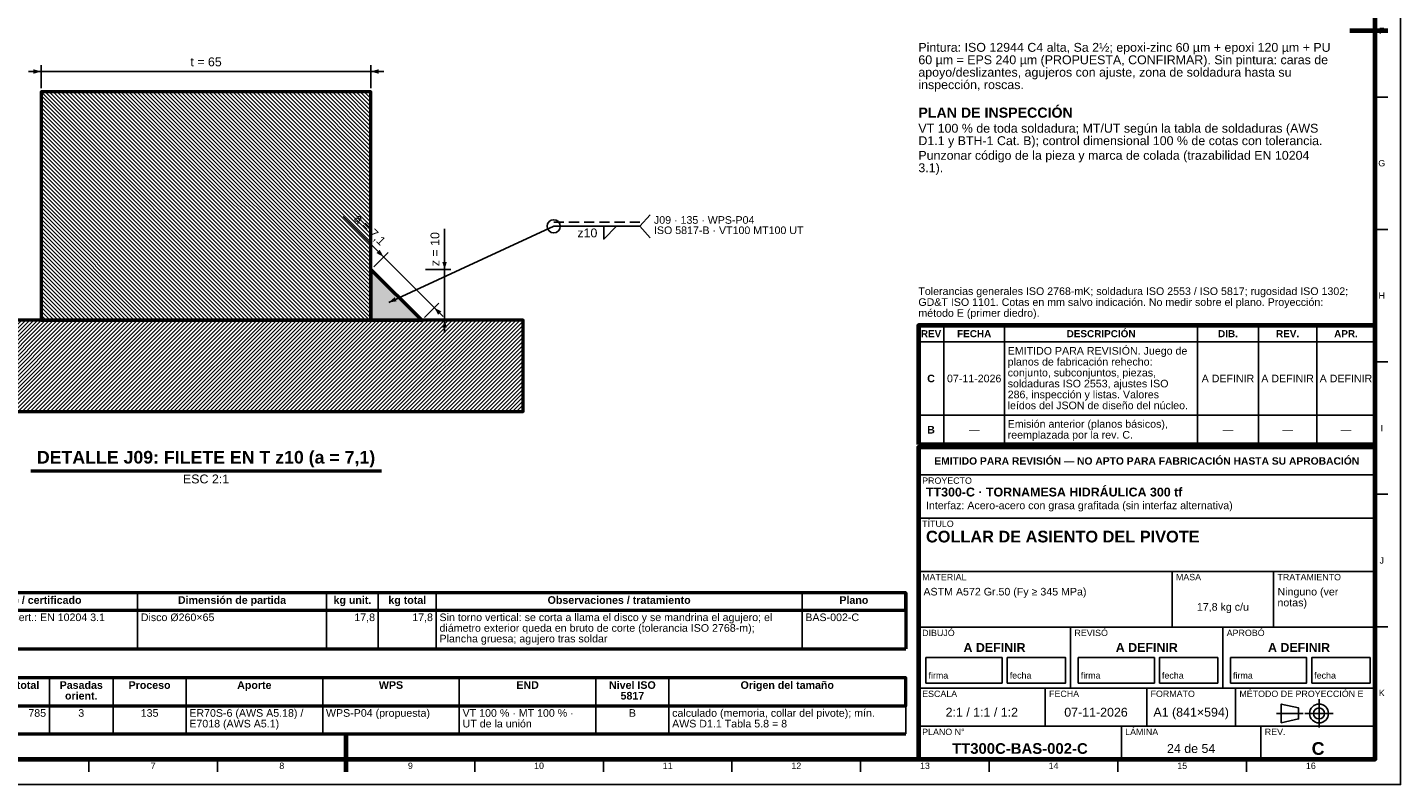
# Model space of a CAD drawing. Header units: millimetres. Extents: x 0 to 841, y 0 to 594.
# Tile 2 of 3: x 300 to 841, y 0 to 298. Entities that reach past the tile are written whole.
import ezdxf
from ezdxf.enums import TextEntityAlignment as Align

# ---------------------------------------------------------------- set-up
doc = ezdxf.new("R2010")
doc.units = ezdxf.units.MM
doc.linetypes.add('EJE', pattern=[31, 20, -4, 3, -4])
doc.linetypes.add('OCULTO', pattern=[6, 4, -2])
for name, color, linetype, lineweight in [('ACH', 7, 'CONTINUOUS', 13), ('COTA', 7, 'CONTINUOUS', 25), ('EJE', 7, 'EJE', 25), ('FINA', 7, 'CONTINUOUS', 25), ('MARCO', 7, 'CONTINUOUS', 70), ('OCU', 7, 'OCULTO', 25), ('TXT', 7, 'CONTINUOUS', 25), ('VIS', 7, 'CONTINUOUS', 50)]:
    doc.layers.add(name, color=color, linetype=linetype, lineweight=lineweight)
doc.styles.add('STD', font='LiberationSans-Regular.ttf')
doc.styles.add('STDB', font='LiberationSans-Bold.ttf')

msp = doc.modelspace()

# ---------------------------------------------------------------- hatches: boundary and pattern name
at = {"layer": 'ACH'}
h = msp.add_hatch(dxfattribs=at)
h.set_pattern_fill('ANSI31', scale=0.35, angle=90)
h.paths.add_polyline_path([(305.31, 182.96), (435.31, 182.96), (435.31, 272.96), (305.31, 272.96)])
h = msp.add_hatch(color=7, dxfattribs=at)
h.dxf.hatch_style = 1
h.paths.add_polyline_path([(435.31, 182.96), (455.31, 182.96), (435.31, 202.96)])
h = msp.add_hatch(dxfattribs=at)
h.set_pattern_fill('ANSI31', scale=0.35)
h.paths.add_polyline_path([(245.31, 146.96), (495.31, 146.96), (495.31, 182.96), (245.31, 182.96)])

# ---------------------------------------------------------------- linework, layer by layer
at = {"layer": 'COTA'}
for p, q in [((305.31, 274.46), (305.31, 283.46)), ((435.31, 274.46), (435.31, 283.46)), ((305.31, 280.96), (300.31, 280.96)), ((305.31, 280.96), (435.31, 280.96)), ((435.31, 280.96), (440.31, 280.96)), ((440.25, 207.91), (424.36, 223.81)), ((541.31, 219.96), (545.31, 224.46)), ((442.31, 189.96), (507.31, 219.96)), ((464.31, 202.96), (464.31, 218.96)), ((507.31, 219.96), (541.31, 219.96)), ((541.31, 219.96), (545.31, 215.46)), ((440.25, 207.91), (436.72, 211.45)), ((436.37, 204.02), (442.02, 209.68)), ((440.25, 207.91), (460.25, 187.91)), ((464.31, 202.96), (464.31, 207.96)), ((456.81, 202.96), (466.81, 202.96)), ((464.31, 182.96), (464.31, 202.96)), ((456.37, 184.02), (462.02, 189.68)), ((460.25, 187.91), (463.79, 184.38)), ((456.81, 182.96), (466.81, 182.96)), ((464.31, 182.96), (464.31, 177.96))]:
    msp.add_line(p, q, dxfattribs=at)
msp.add_lwpolyline([(527.01, 219.96), (527.01, 214.96), (532.01, 219.96)], close=True, dxfattribs=at)
msp.add_circle((507.31, 219.96), 2.6, dxfattribs=at)
for points in [[(305.31, 280.96), (302.31, 281.86), (302.31, 280.06)], [(435.31, 280.96), (438.31, 280.06), (438.31, 281.86)], [(440.25, 207.91), (438.77, 210.67), (437.5, 209.4)], [(464.31, 202.96), (465.21, 205.96), (463.41, 205.96)], [(442.31, 189.96), (445.41, 190.4), (444.65, 192.04)], [(460.25, 187.91), (461.74, 185.16), (463.01, 186.43)], [(464.31, 182.96), (463.41, 179.96), (465.21, 179.96)]]:
    msp.add_solid(points, dxfattribs=at)
at = {"layer": 'EJE'}
for p, q in [((808.88, 22.42), (808.88, 33.58)), ((792.14, 28), (802.68, 28)), ((803.3, 28), (814.46, 28))]:
    msp.add_line(p, q, dxfattribs=at)
at = {"layer": 'FINA'}
for p, q in [((831, 270.91), (836, 270.91)), ((831, 218.73), (836, 218.73)), ((661, 134), (661, 180.9)), ((685, 134), (685, 180.9)), ((761, 134), (761, 180.9)), ((785, 134), (785, 180.9)), ((808, 134), (808, 180.9)), ((651, 174.4), (831, 174.4)), ((831, 166.55), (836, 166.55)), ((651, 145.6), (831, 145.6)), ((651, 134), (831, 134)), ((651, 133), (831, 133)), ((651, 122), (831, 122)), ((831, 114.36), (836, 114.36)), ((651, 105), (831, 105)), ((651, 84), (831, 84)), ((751, 62), (751, 84)), ((791, 62), (791, 84)), ((343.31, 75.5), (343.31, 53.5)), ((417.78, 75.5), (417.78, 53.5)), ((438.2, 75.5), (438.2, 53.5)), ((461.02, 75.5), (461.02, 53.5)), ((605.16, 75.5), (605.16, 53.5)), ((25, 68.7), (646, 68.7)), ((651, 62), (831, 62)), ((711, 38), (711, 62)), ((771, 38), (771, 62)), ((831, 62.18), (836, 62.18)), ((308.58, 42), (308.58, 20)), ((333.71, 42), (333.71, 20)), ((362.42, 42), (362.42, 20)), ((416.27, 42), (416.27, 20)), ((470.11, 42), (470.11, 20)), ((523.95, 42), (523.95, 20)), ((552.67, 42), (552.67, 20)), ((646, 42), (646, 20)), ((651, 38), (831, 38)), ((701, 23), (701, 38)), ((741, 23), (741, 38)), ((776, 23), (776, 38)), ((25, 31), (646, 31)), ((651, 23), (831, 23)), ((731, 10), (731, 23)), ((786, 10), (786, 23)), ((324.12, 10), (324.12, 5)), ((374.81, 10), (374.81, 5)), ((425.5, 10), (425.5, 5)), ((476.19, 10), (476.19, 5)), ((526.88, 10), (526.88, 5)), ((577.56, 10), (577.56, 5)), ((628.25, 10), (628.25, 5)), ((678.94, 10), (678.94, 5)), ((729.62, 10), (729.62, 5)), ((780.31, 10), (780.31, 5))]:
    msp.add_line(p, q, dxfattribs=at)
for points in [[(0, 0), (841, 0), (841, 594), (0, 594)], [(654, 40), (684, 40), (684, 50), (654, 50)], [(686, 40), (709, 40), (709, 50), (686, 50)], [(714, 40), (744, 40), (744, 50), (714, 50)], [(746, 40), (769, 40), (769, 50), (746, 50)], [(774, 40), (804, 40), (804, 50), (774, 50)], [(806, 40), (829, 40), (829, 50), (806, 50)], [(794, 24.28), (800.82, 25.83), (800.82, 30.17), (794, 31.72)]]:
    msp.add_lwpolyline(points, close=True, dxfattribs=at)
for radius in [3.72, 2.17]:
    msp.add_circle((808.88, 28), radius, dxfattribs=at)
at = {"layer": 'MARCO'}
for p, q in [((836, 297), (821, 297)), ((425.5, 5), (425.5, 20))]:
    msp.add_line(p, q, dxfattribs=at)
for points in [[(20, 10), (831, 10), (831, 584), (20, 584)], [(651, 134), (831, 134), (831, 180.9), (651, 180.9)], [(651, 10), (831, 10), (831, 133), (651, 133)]]:
    msp.add_lwpolyline(points, close=True, dxfattribs=at)
at = {"layer": 'OCU'}
msp.add_line((507.31, 221.56), (541.31, 221.56), dxfattribs=at)
at = {"layer": 'VIS'}
for p, q in [((301.21, 123.56), (439.4, 123.56)), ((646, 75.5), (646, 53.5)), ((25, 53.5), (646, 53.5)), ((25, 20), (646, 20))]:
    msp.add_line(p, q, dxfattribs=at)
for points in [[(305.31, 182.96), (435.31, 182.96), (435.31, 272.96), (305.31, 272.96)], [(435.31, 182.96), (455.31, 182.96), (435.31, 202.96)], [(435.31, 182.96), (455.31, 182.96), (435.31, 202.96)], [(245.31, 146.96), (495.31, 146.96), (495.31, 182.96), (245.31, 182.96)], [(25, 68.7), (646, 68.7), (646, 75.5), (25, 75.5)], [(25, 31), (646, 31), (646, 42), (25, 42)]]:
    msp.add_lwpolyline(points, close=True, dxfattribs=at)

# ---------------------------------------------------------------- texts
at = {"layer": 'TXT'}
for s, height, style, p in [('F', 2.5, 'STD', (833.6, 297)), ('G', 2.5, 'STD', (833.6, 244.82)), ('H', 2.5, 'STD', (833.6, 192.64)), ('REV', 2.8, 'STDB', (656, 177.65)), ('FECHA', 2.8, 'STDB', (673, 177.65)), ('DESCRIPCIÓN', 2.8, 'STDB', (723, 177.65)), ('DIB.', 2.8, 'STDB', (773, 177.65)), ('REV.', 2.8, 'STDB', (796.5, 177.65)), ('APR.', 2.8, 'STDB', (819.5, 177.65)), ('C', 3, 'STDB', (656, 160)), ('07-11-2026', 3, 'STD', (673, 160)), ('A DEFINIR', 3, 'STD', (773, 160)), ('A DEFINIR', 3, 'STD', (796.5, 160)), ('A DEFINIR', 3, 'STD', (819.5, 160)), ('B', 3, 'STDB', (656, 139.8)), ('I', 2.5, 'STD', (833.6, 140.45)), ('—', 3, 'STD', (673, 139.8)), ('—', 3, 'STD', (773, 139.8)), ('—', 3, 'STD', (796.5, 139.8)), ('—', 3, 'STD', (819.5, 139.8)), ('EMITIDO PARA REVISIÓN — NO APTO PARA FABRICACIÓN HASTA SU APROBACIÓN', 2.9, 'STDB', (741, 127.5)), ('J', 2.5, 'STD', (833.6, 88.27)), ('Material (norma y grado) / certificado', 3, 'STDB', (284.45, 72.7)), ('Dimensión de partida', 3, 'STDB', (380.54, 72.7)), ('kg unit.', 3, 'STDB', (427.99, 72.7)), ('kg total', 3, 'STDB', (449.61, 72.7)), ('Observaciones / tratamiento', 3, 'STDB', (533.09, 72.7)), ('Plano', 3, 'STDB', (625.58, 72.7)), ('17,8 kg c/u', 3, 'STD', (771, 70)), ('A DEFINIR', 3.5, 'STDB', (681, 54)), ('A DEFINIR', 3.5, 'STDB', (741, 54)), ('A DEFINIR', 3.5, 'STDB', (801, 54)), ('Longitud total', 3, 'STDB', (290.63, 39.2)), ('Pasadas', 3, 'STDB', (321.14, 39.2)), ('Proceso', 3, 'STDB', (348.06, 39.2)), ('Aporte', 3, 'STDB', (389.34, 39.2)), ('WPS', 3, 'STDB', (443.19, 39.2)), ('END', 3, 'STDB', (497.03, 39.2)), ('Nivel ISO', 3, 'STDB', (538.31, 39.2)), ('Origen del tamaño', 3, 'STDB', (599.34, 39.2)), ('orient.', 3, 'STDB', (321.14, 35)), ('5817', 3, 'STDB', (538.31, 35)), ('K', 2.5, 'STD', (833.6, 36.09)), ('3', 3, 'STD', (321.14, 28.2)), ('135', 3, 'STD', (348.06, 28.2)), ('B', 3, 'STD', (538.31, 28.2)), ('2:1 / 1:1 / 1:2', 3.5, 'STD', (676, 28.5)), ('07-11-2026', 3.5, 'STD', (721, 28.5)), ('A1 (841×594)', 3.5, 'STD', (758.5, 28.5)), ('TT300C-BAS-002-C', 4.2, 'STDB', (691, 14.2)), ('24 de 54', 3.5, 'STD', (758.5, 14.2)), ('C', 5, 'STDB', (808.5, 14.2)), ('7', 2.5, 'STD', (349.47, 7.4)), ('8', 2.5, 'STD', (400.16, 7.4)), ('9', 2.5, 'STD', (450.84, 7.4)), ('10', 2.5, 'STD', (501.53, 7.4)), ('11', 2.5, 'STD', (552.22, 7.4)), ('12', 2.5, 'STD', (602.91, 7.4)), ('13', 2.5, 'STD', (653.59, 7.4)), ('14', 2.5, 'STD', (704.28, 7.4)), ('15', 2.5, 'STD', (754.97, 7.4)), ('16', 2.5, 'STD', (805.66, 7.4))]:
    msp.add_text(s, height=height, dxfattribs=dict(at, style=style)).set_placement(p, align=Align.MIDDLE_CENTER)
for s, height, style, p in [('Pintura: ISO 12944 C4 alta, Sa 2½; epoxi-zinc 60 µm + epoxi 120 µm + PU', 3.5, 'STD', (651, 292.23)), ('60 µm = EPS 240 µm (PROPUESTA, CONFIRMAR). Sin pintura: caras de', 3.5, 'STD', (651, 287.33)), ('apoyo/deslizantes, agujeros con ajuste, zona de soldadura hasta su', 3.5, 'STD', (651, 282.43)), ('inspección, roscas.', 3.5, 'STD', (651, 277.53)), ('PLAN DE INSPECCIÓN', 4, 'STDB', (651, 266.75)), ('VT 100 % de toda soldadura; MT/UT según la tabla de soldaduras (AWS', 3.5, 'STD', (651, 260.35)), ('D1.1 y BTH-1 Cat. B); control dimensional 100 % de cotas con tolerancia.', 3.5, 'STD', (651, 255.45)), ('Punzonar código de la pieza y marca de colada (trazabilidad EN 10204', 3.5, 'STD', (651, 249.68)), ('3.1).', 3.5, 'STD', (651, 244.78)), ('J09 · 135 · WPS-P04', 3, 'STD', (546.81, 223.96)), ('ISO 5817-B · VT100 MT100 UT', 3, 'STD', (546.81, 219.91)), ('EMITIDO PARA REVISIÓN. Juego de', 3, 'STD', (686.2, 172.4)), ('planos de fabricación rehecho:', 3, 'STD', (686.2, 168.1)), ('conjunto, subconjuntos, piezas,', 3, 'STD', (686.2, 163.8)), ('soldaduras ISO 2553, ajustes ISO', 3, 'STD', (686.2, 159.5)), ('286, inspección y listas. Valores', 3, 'STD', (686.2, 155.2)), ('leídos del JSON de diseño del núcleo.', 3, 'STD', (686.2, 150.9)), ('Emisión anterior (planos básicos),', 3, 'STD', (686.2, 143.6)), ('reemplazada por la rev. C.', 3, 'STD', (686.2, 139.3)), ('PROYECTO', 2.5, 'STD', (652.5, 121)), ('TT300-C · TORNAMESA HIDRÁULICA 300 tf', 3.5, 'STDB', (654, 117)), ('Interfaz: Acero-acero con grasa grafitada (sin interfaz alternativa)', 3, 'STD', (654, 111.5)), ('TÍTULO', 2.5, 'STD', (652.5, 104)), ('COLLAR DE ASIENTO DEL PIVOTE', 4.6, 'STDB', (654, 100)), ('MATERIAL', 2.5, 'STD', (652.5, 83)), ('MASA', 2.5, 'STD', (752.5, 83)), ('TRATAMIENTO', 2.5, 'STD', (792.5, 83)), ('ASTM A572 Gr.50 (Fy ≥ 345 MPa)', 3, 'STD', (653, 77.5)), ('Ninguno (ver', 3, 'STD', (792.5, 77.5)), ('notas)', 3, 'STD', (792.5, 73.2)), ('DIBUJÓ', 2.5, 'STD', (652.5, 61)), ('REVISÓ', 2.5, 'STD', (712.5, 61)), ('APROBÓ', 2.5, 'STD', (772.5, 61)), ('ESCALA', 2.5, 'STD', (652.5, 37)), ('FECHA', 2.5, 'STD', (702.5, 37)), ('FORMATO', 2.5, 'STD', (742.5, 37)), ('MÉTODO DE PROYECCIÓN E', 2.5, 'STD', (777.5, 37)), ('PLANO N°', 2.5, 'STD', (652.5, 22)), ('LÁMINA', 2.5, 'STD', (732.5, 22)), ('REV.', 2.5, 'STD', (787.5, 22))]:
    msp.add_text(s, height=height, dxfattribs=dict(at, style=style)).set_placement(p, align=Align.TOP_LEFT)
for s, height, style, p in [('t = 65', 3.5, 'STD', (370.31, 281.96)), ('DETALLE J09: FILETE EN T z10 (a = 7,1)', 5, 'STDB', (370.31, 124.96))]:
    msp.add_text(s, height=height, dxfattribs=dict(at, style=style)).set_placement(p, align=Align.BOTTOM_CENTER)
at = {"layer": 'TXT', "style": 'STD'}
for s, rotation, p in [('a = 7,1', -45, (432.93, 216.65)), ('z = 10', 90, (463.31, 210.96))]:
    msp.add_text(s, height=3.5, rotation=rotation, dxfattribs=at).set_placement(p, align=Align.BOTTOM_CENTER)
for s, height, p in [('z10', 3.5, (524.51, 217.36)), ('17,8', 3, (436.9, 65.9)), ('17,8', 3, (459.72, 65.9)), ('785', 3, (307.28, 28.2))]:
    msp.add_text(s, height=height, dxfattribs=at).set_placement(p, align=Align.MIDDLE_RIGHT)
for s, height, p in [('Tolerancias generales ISO 2768-mK; soldadura ISO 2553 / ISO 5817; rugosidad ISO 1302;', 3, (651, 192)), ('GD&T ISO 1101. Cotas en mm salvo indicación. No medir sobre el plano. Proyección:', 3, (651, 187.7)), ('método E (primer diedro).', 3, (651, 183.4)), ('firma', 2.5, (655, 41)), ('fecha', 2.5, (687, 41)), ('firma', 2.5, (715, 41)), ('fecha', 2.5, (747, 41)), ('firma', 2.5, (775, 41)), ('fecha', 2.5, (807, 41))]:
    msp.add_text(s, height=height, dxfattribs=at).set_placement(p, align=Align.BOTTOM_LEFT)
msp.add_text('ESC 2:1', height=3.5, dxfattribs=at).set_placement((370.31, 122.16), align=Align.TOP_CENTER)
for s, p in [('ASTM A572 Gr.50 (Fy ≥ 345 MPa). Cert.: EN 10204 3.1', (226.89, 65.9)), ('Disco Ø260×65', (344.61, 65.9)), ('Sin torno vertical: se corta a llama el disco y se mandrina el agujero; el', (462.32, 65.9)), ('BAS-002-C', (606.46, 65.9)), ('diámetro exterior queda en bruto de corte (tolerancia ISO 2768-m);', (462.32, 61.7)), ('Plancha gruesa; agujero tras soldar', (462.32, 57.5)), ('ER70S-6 (AWS A5.18) /', (363.72, 28.2)), ('WPS-P04 (propuesta)', (417.57, 28.2)), ('VT 100 % · MT 100 % ·', (471.41, 28.2)), ('calculado (memoria, collar del pivote); mín.', (553.97, 28.2)), ('E7018 (AWS A5.1)', (363.72, 24)), ('UT de la unión', (471.41, 24)), ('AWS D1.1 Tabla 5.8 = 8', (553.97, 24))]:
    msp.add_text(s, height=3, dxfattribs=at).set_placement(p, align=Align.MIDDLE_LEFT)

doc.saveas('drawing.dxf')
